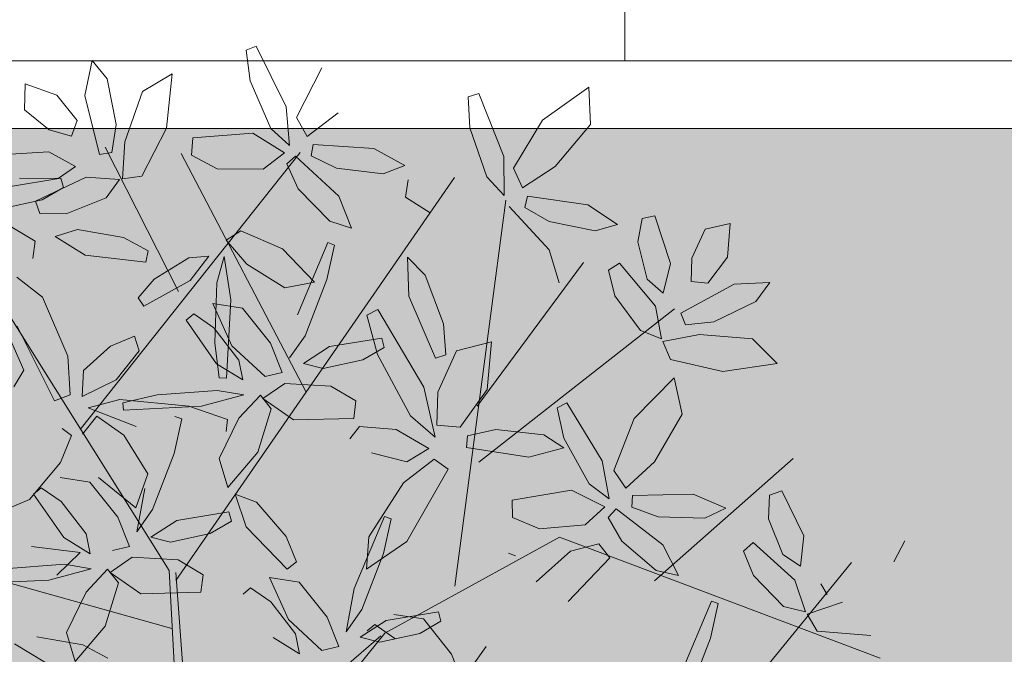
# Model space of a CAD drawing. Header units: millimetres. Extents: x -1567 to 968, y -503 to 481.
# Tile 140 of 145: x -467.752 to -466.296, y -99.334 to -98.395. Entities that reach past the tile are written whole.
import ezdxf

# ---------------------------------------------------------------- set-up
doc = ezdxf.new("R2010")
doc.units = ezdxf.units.MM
doc.layers.get('0').update_dxf_attribs({"lineweight": 0})
doc.layers.add('0_PISOS', color=252, linetype='Continuous', lineweight=0, true_color=0x8a8a8a)
doc.layers.add('Hatch Jardin', color=64, linetype='Continuous', lineweight=0, true_color=0x729900)
doc.layers.add('ARBOLES', color=2, linetype='Continuous')
doc.layers.add('cota', color=253, linetype='Continuous', lineweight=0)

# ---------------------------------------------------------------- blocks, each defined once
blk = doc.blocks.new('ARR2')
at = {"layer": 'ARBOLES', "color": 35, "lineweight": 5, "true_color": 0x906b47}
for p, q in [((2741.0943, 1215.9907), (2741.0724, 1215.982)), ((2741.0724, 1215.982), (2741.0812, 1215.9163)), ((2741.158, 1215.861), (2741.0943, 1215.9907)), ((2740.7432, 1215.9601), (2740.7275, 1215.8854)), ((2740.7756, 1215.921), (2740.7432, 1215.9601)), ((2740.9148, 1215.9314), (2740.8508, 1215.894)), ((2740.9022, 1215.8152), (2740.9148, 1215.9314)), ((2741.1806, 1215.8379), (2741.2344, 1215.9446)), ((2740.6001, 1215.91), (2740.5986, 1215.8547)), ((2740.6682, 1215.8859), (2740.6001, 1215.91)), ((2740.7946, 1215.8229), (2740.7756, 1215.921)), ((2741.0812, 1215.9163), (2741.1256, 1215.8145)), ((2740.8508, 1215.894), (2740.8132, 1215.7865)), ((2741.5701, 1215.8892), (2741.5475, 1215.8824)), ((2741.6232, 1215.7549), (2741.5701, 1215.8892)), ((2741.706, 1215.8322), (2741.805, 1215.9032)), ((2741.805, 1215.9032), (2741.8089, 1215.8235)), ((2740.7117, 1215.8316), (2740.6682, 1215.8859)), ((2740.7275, 1215.8854), (2740.7593, 1215.7592)), ((2741.5475, 1215.8824), (2741.5511, 1215.8162)), ((2740.5986, 1215.8547), (2740.6513, 1215.8117)), ((2741.1652, 1215.7782), (2741.158, 1215.861)), ((2741.269, 1215.8479), (2741.2032, 1215.7974)), ((2740.6992, 1215.7981), (2740.7117, 1215.8316)), ((2741.2032, 1215.7974), (2741.1806, 1215.8379)), ((2741.644, 1215.7301), (2741.706, 1215.8322)), ((2740.6513, 1215.8117), (2740.6992, 1215.7981)), ((2740.7854, 1215.7631), (2740.7946, 1215.8229)), ((2740.8494, 1215.713), (2740.9022, 1215.8152)), ((2741.0867, 1215.8046), (2740.9583, 1215.7949)), ((2741.1544, 1215.7623), (2741.0867, 1215.8046)), ((2741.1256, 1215.8145), (2741.1652, 1215.7782)), ((2741.5511, 1215.8162), (2741.5873, 1215.7111)), ((2741.8089, 1215.8235), (2741.7329, 1215.7331)), ((2740.8132, 1215.7865), (2740.8081, 1215.7072)), ((2740.9583, 1215.7949), (2740.9557, 1215.7574)), ((2740.651, 1215.7651), (2740.5439, 1215.7583)), ((2740.7079, 1215.7335), (2740.651, 1215.7651)), ((2740.7593, 1215.7592), (2740.7854, 1215.7631)), ((2741.1092, 1215.7278), (2741.1544, 1215.7623)), ((2741.2157, 1215.7806), (2741.2116, 1215.756)), ((2741.3455, 1215.7719), (2741.2157, 1215.7806)), ((2741.4121, 1215.7357), (2741.3455, 1215.7719)), ((2740.9557, 1215.7574), (2741.0108, 1215.7283)), ((2741.1782, 1215.7554), (2741.1595, 1215.7388)), ((2741.2706, 1215.6699), (2741.1782, 1215.7554)), ((2741.2116, 1215.756), (2741.266, 1215.73)), ((2741.0108, 1215.7283), (2741.1092, 1215.7278)), ((2741.1595, 1215.7388), (2741.1841, 1215.6858)), ((2741.266, 1215.73), (2741.3652, 1215.718)), ((2741.3652, 1215.718), (2741.4121, 1215.7357)), ((2740.8081, 1215.7072), (2740.8494, 1215.713)), ((2741.419, 1215.7048), (2741.4134, 1215.6677)), ((2741.4134, 1215.6677), (2741.466, 1215.6343))]:
    blk.add_line(p, q, dxfattribs=at)
at = {"layer": 'ARBOLES', "color": 74, "lineweight": 5, "true_color": 0x4bb521}
for p, q in [((2740.7181, 1215.1712), (2741.1878, 1215.7637)), ((2740.9283, 1215.4661), (2740.7715, 1215.7746)), ((2741.2009, 1215.2512), (2740.9339, 1215.7613)), ((2740.6705, 1215.7081), (2740.7079, 1215.7335)), ((2740.9083, 1214.8699), (2740.3874, 1215.6998)), ((2740.5649, 1215.69), (2740.6768, 1215.7084)), ((2740.5883, 1215.7088), (2740.6705, 1215.7081)), ((2740.7306, 1215.7109), (2740.6224, 1215.6593)), ((2740.6768, 1215.7084), (2740.682, 1215.6882)), ((2740.8019, 1215.7058), (2740.7306, 1215.7109)), ((2740.7731, 1215.6667), (2740.8019, 1215.7058)), ((2740.9225, 1214.8488), (2741.5179, 1215.7101)), ((2740.682, 1215.6882), (2740.6367, 1215.6619)), ((2741.1841, 1215.6858), (2741.2513, 1215.6163)), ((2740.6367, 1215.6619), (2740.5516, 1215.6435)), ((2740.6224, 1215.6593), (2740.6314, 1215.633)), ((2740.6878, 1215.6326), (2740.7731, 1215.6667)), ((2741.2979, 1215.6015), (2741.2706, 1215.6699)), ((2740.6314, 1215.633), (2740.6878, 1215.6326)), ((2741.2513, 1215.6163), (2741.2979, 1215.6015)), ((2740.6214, 1215.5737), (2740.5679, 1215.6056)), ((2740.7118, 1215.5988), (2740.6641, 1215.5836)), ((2740.8103, 1215.5817), (2740.7118, 1215.5988)), ((2741.0299, 1215.5757), (2741.0615, 1215.5959)), ((2741.0615, 1215.5959), (2741.1505, 1215.5575)), ((2740.6169, 1215.5365), (2740.6214, 1215.5737)), ((2740.6641, 1215.5836), (2740.7288, 1215.5439)), ((2740.8633, 1215.553), (2740.8103, 1215.5817)), ((2741.074, 1215.5249), (2741.0299, 1215.5757)), ((2740.858, 1215.5286), (2740.8633, 1215.553)), ((2741.1505, 1215.5575), (2741.2188, 1215.4861)), ((2741.1825, 1215.4165), (2741.247, 1215.5708)), ((2741.2613, 1215.5656), (2741.2453, 1215.4919)), ((2741.247, 1215.5708), (2741.2613, 1215.5656)), ((2740.7288, 1215.5439), (2740.858, 1215.5286)), ((2740.8761, 1215.4923), (2740.9502, 1215.538)), ((2740.9502, 1215.538), (2740.9932, 1215.5419)), ((2740.9932, 1215.5419), (2740.9531, 1215.4897)), ((2741.0098, 1215.485), (2741.0257, 1215.5408)), ((2741.0257, 1215.5408), (2741.0399, 1215.4482)), ((2741.1553, 1215.4741), (2741.074, 1215.5249)), ((2740.637, 1215.4539), (2740.5822, 1215.4968)), ((2740.8421, 1215.4525), (2740.8761, 1215.4923)), ((2740.9531, 1215.4897), (2740.8537, 1215.4352)), ((2741.2453, 1215.4919), (2741.1987, 1215.3718)), ((2741.0058, 1215.3562), (2741.0098, 1215.485)), ((2741.2188, 1215.4861), (2741.1553, 1215.4741)), ((2740.6912, 1215.3281), (2740.637, 1215.4539)), ((2740.8537, 1215.4352), (2740.8421, 1215.4525)), ((2741.0399, 1215.4482), (2741.0305, 1215.2812)), ((2741.0012, 1215.4403), (2741.0651, 1215.4305)), ((2741.0418, 1215.3502), (2741.0012, 1215.4403)), ((2741.0651, 1215.4305), (2741.1248, 1215.3555)), ((2740.9447, 1215.4048), (2740.9607, 1215.4183)), ((2741.0094, 1215.3118), (2740.9447, 1215.4048)), ((2740.9607, 1215.4183), (2741.0038, 1215.3887)), ((2741.0038, 1215.3887), (2741.0571, 1215.3198)), ((2741.1987, 1215.3718), (2741.1651, 1215.3244)), ((2741.2505, 1215.3485), (2741.3624, 1215.3668)), ((2741.113, 1215.2844), (2741.0418, 1215.3502)), ((2741.1248, 1215.3555), (2741.1496, 1215.2929)), ((2741.1954, 1215.3126), (2741.2505, 1215.3485)), ((2741.3223, 1215.3204), (2741.2372, 1215.3019)), ((2741.2372, 1215.3019), (2741.1954, 1215.3126)), ((2741.1496, 1215.2929), (2741.113, 1215.2844)), ((2741.1552, 1215.2696), (2741.1083, 1215.2375)), ((2741.2535, 1215.2641), (2741.1552, 1215.2696)), ((2741.307, 1215.2322), (2741.2535, 1215.2641)), ((2741.103, 1215.2445), (2741.1263, 1215.2152)), ((2741.1083, 1215.2375), (2741.1738, 1215.1918)), ((2741.1263, 1215.2152), (2741.0976, 1215.1226)), ((2741.1738, 1215.1918), (2741.3025, 1215.1949)), ((2741.0976, 1215.1226), (2741.0338, 1215.0471)), ((2741.4091, 1215.057), (2741.3349, 1214.9418)), ((2741.0488, 1215.0328), (2741.0725, 1214.9631)), ((2741.0945, 1215.0156), (2741.0488, 1215.0328)), ((2741.1581, 1214.9428), (2741.0945, 1215.0156)), ((2741.3037, 1214.8311), (2741.3682, 1214.9854)), ((2741.0725, 1214.9631), (2741.1604, 1214.873)), ((2741.3825, 1214.9802), (2741.3665, 1214.9065)), ((2741.18, 1214.8886), (2741.1581, 1214.9428)), ((2741.3349, 1214.9418), (2741.3299, 1214.8724)), ((2741.3299, 1214.8724), (2741.4162, 1214.9316)), ((2741.3665, 1214.9065), (2741.3199, 1214.7864)), ((2741.1604, 1214.873), (2741.18, 1214.8886)), ((2741.1224, 1214.8549), (2741.1863, 1214.8451)), ((2741.1631, 1214.7648), (2741.1224, 1214.8549)), ((2741.1863, 1214.8451), (2741.246, 1214.7701)), ((2741.0659, 1214.8194), (2741.0819, 1214.8328)), ((2741.0819, 1214.8328), (2741.1251, 1214.8032)), ((2741.2863, 1214.739), (2741.3037, 1214.8311)), ((2741.1251, 1214.8032), (2741.1783, 1214.7343)), ((2741.3199, 1214.7864), (2741.2863, 1214.739)), ((2741.2343, 1214.699), (2741.1631, 1214.7648)), ((2741.246, 1214.7701), (2741.2708, 1214.7075)), ((2741.3166, 1214.7272), (2741.3718, 1214.7631)), ((2741.3315, 1214.7407), (2741.3475, 1214.7541)), ((2741.3475, 1214.7541), (2741.3907, 1214.7245)), ((2741.1783, 1214.7343), (2741.1867, 1214.692)), ((2741.1867, 1214.692), (2741.1306, 1214.7263)), ((2741.3584, 1214.7165), (2741.3166, 1214.7272)), ((2741.2708, 1214.7075), (2741.2343, 1214.699))]:
    blk.add_line(p, q, dxfattribs=at)
at = {"layer": 'ARBOLES', "color": 86, "lineweight": 5, "true_color": 0x1a760a}
for p, q in [((2741.6239, 1215.6718), (2741.6232, 1215.7549)), ((2741.6633, 1215.6879), (2741.644, 1215.7301)), ((2741.7329, 1215.7331), (2741.6633, 1215.6879)), ((2741.5873, 1215.7111), (2741.6239, 1215.6718)), ((2741.5187, 1214.8365), (2741.6275, 1215.6613)), ((2741.6744, 1215.6702), (2741.6684, 1215.6459)), ((2741.8031, 1215.6512), (2741.6744, 1215.6702)), ((2741.7204, 1215.5555), (2741.635, 1215.648)), ((2741.6684, 1215.6459), (2741.7206, 1215.6158)), ((2741.8666, 1215.6098), (2741.8031, 1215.6512)), ((2741.7206, 1215.6158), (2741.8185, 1215.596)), ((2741.8185, 1215.596), (2741.8666, 1215.6098)), ((2741.7421, 1215.4851), (2741.7204, 1215.5555)), ((2741.5662, 1215.2212), (2741.7939, 1215.5281)), ((2741.4996, 1215.3311), (2741.4942, 1215.3972)), ((2741.5973, 1215.3589), (2741.5223, 1215.3397)), ((2741.5881, 1215.2565), (2741.5973, 1215.3589)), ((2741.4773, 1215.3236), (2741.4996, 1215.3311)), ((2741.5223, 1215.3397), (2741.4825, 1215.251)), ((2741.4765, 1215.1551), (2741.4524, 1215.262)), ((2741.4825, 1215.251), (2741.4805, 1215.1803)), ((2741.5298, 1215.1761), (2741.5881, 1215.2565)), ((2741.7583, 1215.2279), (2741.7373, 1215.2173)), ((2741.7373, 1215.2173), (2741.7521, 1215.1527)), ((2741.8337, 1215.1046), (2741.7583, 1215.2279)), ((2741.8584, 1215.0838), (2741.902, 1215.195)), ((2741.4805, 1215.1803), (2741.5298, 1215.1761)), ((2741.544, 1215.1331), (2741.5456, 1215.158)), ((2741.5456, 1215.158), (2741.6063, 1215.1709)), ((2741.6063, 1215.1709), (2741.7088, 1215.1601)), ((2741.7088, 1215.1601), (2741.7519, 1215.1323)), ((2741.7521, 1215.1527), (2741.8057, 1215.0554)), ((2741.4632, 1215.1309), (2741.416, 1215.102)), ((2741.6766, 1215.1121), (2741.544, 1215.1331)), ((2741.7519, 1215.1323), (2741.6766, 1215.1121)), ((2741.4748, 1215.1076), (2741.4091, 1215.057)), ((2741.5043, 1215.0867), (2741.4748, 1215.1076)), ((2741.8486, 1215.0229), (2741.8337, 1215.1046)), ((2741.9455, 1215.1019), (2741.8846, 1215.0455)), ((2741.4162, 1214.9316), (2741.5043, 1215.0867)), ((2741.8846, 1215.0455), (2741.8584, 1215.0838)), ((2741.8057, 1215.0554), (2741.8486, 1215.0229)), ((2741.768, 1215.0419), (2741.641, 1215.0204)), ((2741.8393, 1215.006), (2741.768, 1215.0419)), ((2741.8986, 1215.03), (2741.8968, 1215.005)), ((2741.641, 1215.0204), (2741.6419, 1214.9829)), ((2741.7975, 1214.9675), (2741.8393, 1215.006)), ((2741.8968, 1215.005), (2741.9534, 1214.9843)), ((2741.8636, 1215.0014), (2741.8465, 1214.9832)), ((2741.8465, 1214.9832), (2741.8759, 1214.9326)), ((2741.9635, 1214.9248), (2741.8636, 1215.0014)), ((2741.6419, 1214.9829), (2741.6994, 1214.959)), ((2741.6994, 1214.959), (2741.7975, 1214.9675)), ((2741.3693, 1214.7358), (2741.7422, 1214.9411)), ((2741.8267, 1214.9266), (2741.7663, 1214.9113)), ((2741.8498, 1214.897), (2741.8267, 1214.9266)), ((2741.8759, 1214.9326), (2741.9493, 1214.8697)), ((2741.6338, 1214.9067), (2741.6481, 1214.9014)), ((2741.7663, 1214.9113), (2741.6928, 1214.8459)), ((2741.7609, 1214.8039), (2741.8498, 1214.897)), ((2741.3718, 1214.7631), (2741.4836, 1214.7814)), ((2741.388, 1214.7761), (2741.4519, 1214.7663)), ((2741.4836, 1214.7814), (2741.4889, 1214.7612)), ((2741.4889, 1214.7612), (2741.4436, 1214.735)), ((2741.4519, 1214.7663), (2741.5116, 1214.6913)), ((2741.4436, 1214.735), (2741.3584, 1214.7165)), ((2741.5116, 1214.6913), (2741.5364, 1214.6287)), ((2741.5855, 1214.7076), (2741.552, 1214.6603))]:
    blk.add_line(p, q, dxfattribs=at)
at = {"layer": 'ARBOLES', "color": 88, "lineweight": 5, "true_color": 0x0d3805}
for p, q in [((2741.9192, 1215.6226), (2741.9098, 1215.5724)), ((2741.9465, 1215.6279), (2741.9192, 1215.6226)), ((2741.9801, 1215.5259), (2741.9465, 1215.6279)), ((2742.0536, 1215.5992), (2742.0253, 1215.5373)), ((2742.1076, 1215.6116), (2742.0536, 1215.5992)), ((2742.1014, 1215.5397), (2742.1076, 1215.6116)), ((2741.9098, 1215.5724), (2741.9299, 1215.4927)), ((2742.0253, 1215.5373), (2742.0242, 1215.4876)), ((2742.0597, 1215.4839), (2742.1014, 1215.5397)), ((2741.8706, 1215.5269), (2741.8474, 1215.5116)), ((2741.8474, 1215.5116), (2741.8611, 1215.4569)), ((2741.9477, 1215.4352), (2741.8706, 1215.5269)), ((2741.9639, 1215.4629), (2741.9801, 1215.5259)), ((2741.9299, 1215.4927), (2741.9639, 1215.4629)), ((2742.1159, 1215.4822), (2742.0017, 1215.4196)), ((2742.0242, 1215.4876), (2742.0597, 1215.4839)), ((2742.1921, 1215.4858), (2742.1159, 1215.4822)), ((2742.1624, 1215.4446), (2742.1921, 1215.4858)), ((2741.8611, 1215.4569), (2741.9156, 1215.3829)), ((2741.5703, 1215.1013), (2741.9884, 1215.4291)), ((2741.9608, 1215.3649), (2741.9477, 1215.4352)), ((2742.0722, 1215.4015), (2742.1624, 1215.4446)), ((2742.0017, 1215.4196), (2742.012, 1215.3953)), ((2742.012, 1215.3953), (2742.0722, 1215.4015)), ((2741.9156, 1215.3829), (2741.9608, 1215.3649)), ((2742.0417, 1215.3743), (2741.9636, 1215.3592)), ((2742.1552, 1215.365), (2742.0417, 1215.3743)), ((2742.2075, 1215.3125), (2742.1552, 1215.365)), ((2741.9636, 1215.3592), (2741.9797, 1215.3208)), ((2741.9797, 1215.3208), (2742.0919, 1215.2954)), ((2742.0919, 1215.2954), (2742.2075, 1215.3125)), ((2741.902, 1215.195), (2741.9874, 1215.2819)), ((2741.9874, 1215.2819), (2742.0049, 1215.204)), ((2742.0049, 1215.204), (2741.9455, 1215.1019)), ((2741.9454, 1214.8481), (2742.2422, 1215.1094)), ((2742.0286, 1215.0333), (2741.8986, 1215.03)), ((2742.0983, 1215.0034), (2742.0286, 1215.0333)), ((2742.1915, 1215.0311), (2742.1891, 1214.98)), ((2742.2178, 1215.04), (2742.1915, 1215.0311)), ((2742.2652, 1214.9437), (2742.2178, 1215.04)), ((2741.9534, 1214.9843), (2742.0533, 1214.9815)), ((2742.0533, 1214.9815), (2742.0983, 1215.0034)), ((2742.1891, 1214.98), (2742.22, 1214.9038)), ((2741.7422, 1214.9411), (2742.4277, 1214.6823)), ((2742.2579, 1214.879), (2742.2652, 1214.9437)), ((2741.997, 1214.8592), (2741.9635, 1214.9248)), ((2742.1566, 1214.9296), (2742.1357, 1214.9112)), ((2742.2457, 1214.8494), (2742.1566, 1214.9296)), ((2742.457, 1214.8885), (2742.4807, 1214.9334)), ((2742.1357, 1214.9112), (2742.1569, 1214.8589)), ((2742.22, 1214.9038), (2742.2579, 1214.879)), ((2742.0863, 1214.5442), (2742.3668, 1214.8866)), ((2741.9493, 1214.8697), (2741.997, 1214.8592)), ((2742.1569, 1214.8589), (2742.2212, 1214.7932)), ((2742.2684, 1214.7816), (2742.2457, 1214.8494)), ((2742.3013, 1214.8415), (2742.3149, 1214.8188)), ((2742.0026, 1214.6501), (2742.0671, 1214.8044)), ((2742.0814, 1214.7992), (2742.0654, 1214.7255)), ((2742.0671, 1214.8044), (2742.0814, 1214.7992)), ((2742.3472, 1214.8022), (2742.272, 1214.7764)), ((2742.2212, 1214.7932), (2742.2684, 1214.7816)), ((2742.272, 1214.7764), (2742.2932, 1214.7405)), ((2742.2932, 1214.7405), (2742.4079, 1214.731)), ((2742.0654, 1214.7255), (2742.0188, 1214.6054))]:
    blk.add_line(p, q, dxfattribs=at)
at = {"layer": 'ARBOLES', "color": 78, "lineweight": 5, "true_color": 0x296312}
for p, q in [((2741.4174, 1215.5395), (2741.4204, 1215.4564)), ((2741.4551, 1215.5012), (2741.4174, 1215.5395)), ((2741.4942, 1215.3972), (2741.4551, 1215.5012)), ((2741.4204, 1215.4564), (2741.4773, 1215.3236)), ((2741.3544, 1215.4279), (2741.3308, 1215.416)), ((2741.4524, 1215.262), (2741.3544, 1215.4279)), ((2741.3308, 1215.416), (2741.3536, 1215.3313)), ((2741.3624, 1215.3668), (2741.3676, 1215.3466)), ((2741.3676, 1215.3466), (2741.3223, 1215.3204)), ((2741.3536, 1215.3313), (2741.424, 1215.2008)), ((2741.3025, 1215.1949), (2741.307, 1215.2322)), ((2741.424, 1215.2008), (2741.4765, 1215.1551)), ((2741.2944, 1215.1514), (2741.3146, 1215.1778)), ((2741.3146, 1215.1778), (2741.3933, 1215.1714)), ((2741.3933, 1215.1714), (2741.4632, 1215.1309)), ((2741.416, 1215.102), (2741.3407, 1215.1213)), ((2741.3682, 1214.9854), (2741.3825, 1214.9802))]:
    blk.add_line(p, q, dxfattribs=at)
at = {"layer": 'ARBOLES', "color": 82, "lineweight": 5, "true_color": 0x49ca12}
for p, q in [((2740.5972, 1215.2983), (2740.5509, 1215.4036)), ((2740.5832, 1215.3922), (2740.6628, 1215.2325)), ((2740.7827, 1215.3491), (2740.8336, 1215.3707)), ((2740.8336, 1215.3707), (2740.8442, 1215.3391)), ((2740.7247, 1215.2973), (2740.7827, 1215.3491)), ((2741.0152, 1215.2814), (2741.0058, 1215.3562)), ((2740.6966, 1215.2453), (2740.6912, 1215.3281)), ((2740.8442, 1215.3391), (2740.795, 1215.2774)), ((2741.0655, 1215.2774), (2741.0094, 1215.3118)), ((2741.0571, 1215.3198), (2741.0655, 1215.2774)), ((2740.5759, 1215.2626), (2740.5972, 1215.2983)), ((2740.7224, 1215.242), (2740.7247, 1215.2973)), ((2741.0305, 1215.2812), (2741.0152, 1215.2814)), ((2740.795, 1215.2774), (2740.7224, 1215.242)), ((2740.6628, 1215.2325), (2740.6966, 1215.2453)), ((2740.8087, 1215.2281), (2740.8821, 1215.2453)), ((2740.8821, 1215.2453), (2741.0106, 1215.2549)), ((2741.0678, 1215.245), (2740.9772, 1215.2211)), ((2741.0106, 1215.2549), (2741.0678, 1215.245)), ((2741.0571, 1215.1952), (2741.103, 1215.2445)), ((2740.8023, 1215.2355), (2740.735, 1215.2174)), ((2740.735, 1215.2174), (2740.8372, 1215.1779)), ((2740.9499, 1215.2212), (2740.8023, 1215.2355)), ((2740.8102, 1215.2129), (2740.8087, 1215.2281)), ((2740.9772, 1215.2211), (2740.8102, 1215.2129)), ((2741.0329, 1215.1928), (2740.9499, 1215.2212)), ((2740.7537, 1215.2001), (2740.7228, 1215.1616)), ((2740.8113, 1215.159), (2740.7537, 1215.2001)), ((2740.9348, 1215.194), (2740.9188, 1215.1203)), ((2740.9205, 1215.1992), (2740.9348, 1215.194)), ((2741.0151, 1215.1091), (2741.0571, 1215.1952)), ((2740.6791, 1215.1737), (2740.6989, 1215.1584)), ((2741.0296, 1215.1667), (2741.0329, 1215.1928)), ((2740.6989, 1215.1584), (2740.6758, 1215.1009)), ((2740.8627, 1215.0765), (2740.8113, 1215.159)), ((2740.9188, 1215.1203), (2740.8722, 1215.0002)), ((2740.6758, 1215.1009), (2740.6097, 1215.0218)), ((2741.0338, 1215.0471), (2741.0151, 1215.1091)), ((2740.9134, 1214.7457), (2739.7186, 1215.0803)), ((2740.6747, 1215.0687), (2740.7386, 1215.0588)), ((2740.757, 1215.0683), (2740.8369, 1215.0035)), ((2740.8369, 1215.0035), (2740.8627, 1215.0765)), ((2740.6182, 1215.0332), (2740.6342, 1215.0466)), ((2740.6342, 1215.0466), (2740.6773, 1215.017)), ((2740.7386, 1215.0588), (2740.7983, 1214.9839)), ((2740.6829, 1214.9401), (2740.6182, 1215.0332)), ((2740.8386, 1214.9528), (2740.856, 1215.0449)), ((2740.6097, 1215.0218), (2740.5625, 1215.0016)), ((2740.6773, 1215.017), (2740.7306, 1214.9481)), ((2740.7983, 1214.9839), (2740.8231, 1214.9213)), ((2740.8722, 1215.0002), (2740.8386, 1214.9528)), ((2740.9241, 1214.9768), (2741.0359, 1214.9952)), ((2741.0359, 1214.9952), (2741.0411, 1214.975)), ((2740.8689, 1214.941), (2740.9241, 1214.9768)), ((2741.0411, 1214.975), (2740.9958, 1214.9488)), ((2740.7306, 1214.9481), (2740.739, 1214.9057)), ((2740.9958, 1214.9488), (2740.9107, 1214.9303)), ((2740.7178, 1214.9084), (2740.6139, 1214.9213)), ((2740.739, 1214.9057), (2740.6829, 1214.9401)), ((2740.8231, 1214.9213), (2740.7866, 1214.9128)), ((2740.9107, 1214.9303), (2740.8689, 1214.941)), ((2740.668, 1214.8597), (2740.7178, 1214.9084)), ((2740.5556, 1214.8737), (2740.6841, 1214.8833)), ((2740.6841, 1214.8833), (2740.7413, 1214.8734)), ((2740.8288, 1214.898), (2740.7818, 1214.8659)), ((2740.927, 1214.8924), (2740.8288, 1214.898)), ((2740.9805, 1214.8605), (2740.927, 1214.8924)), ((2740.7413, 1214.8734), (2740.6508, 1214.8495)), ((2740.7306, 1214.8236), (2740.7765, 1214.8729)), ((2740.7765, 1214.8729), (2740.7999, 1214.8436)), ((2740.7818, 1214.8659), (2740.8473, 1214.8202)), ((2740.9352, 1214.3642), (2740.9083, 1214.8699)), ((2740.9588, 1214.3743), (2740.9225, 1214.8658)), ((2740.976, 1214.8233), (2740.9805, 1214.8605)), ((2740.6508, 1214.8495), (2740.4837, 1214.8412)), ((2740.7999, 1214.8436), (2740.7711, 1214.751)), ((2740.6886, 1214.7374), (2740.7306, 1214.8236)), ((2740.8473, 1214.8202), (2740.976, 1214.8233)), ((2740.7073, 1214.6755), (2740.6886, 1214.7374)), ((2740.7711, 1214.751), (2740.7073, 1214.6755)), ((2740.5776, 1214.7132), (2740.6423, 1214.6736)), ((2740.7238, 1214.7113), (2740.6253, 1214.7284)), ((2740.7768, 1214.6826), (2740.7238, 1214.7113))]:
    blk.add_line(p, q, dxfattribs=at)
at = {"layer": 'ARBOLES', "color": 88, "lineweight": 5, "true_color": 0x193c0b}
for p, q in [((2741.0145, 1214.2999), (2741.3693, 1214.7358)), ((2740.9352, 1214.3642), (2741.3605, 1214.7299))]:
    blk.add_line(p, q, dxfattribs=at)

msp = doc.modelspace()

# ---------------------------------------------------------------- hatches: boundary and pattern name
at = {"layer": 'Hatch Jardin', "lineweight": 0, "true_color": 0x136734, "transparency": 33554597}
h = msp.add_hatch(dxfattribs=at)
h.set_pattern_fill('AR-SAND', color=116, scale=0.0034, angle=304.2117, style=0)
h.set_pattern_definition([(341.711704, (-6.01893, -165.92272), (0.1345488, 0.09805785), [0, -0.1312672, 0, -0.146812, 0, -0.140335]), (311.711704, (-6.01893, -165.92272), (0.287482, 0.01064072), [0, -0.0708152, 0, -0.1183132, 0, -0.045339]), (271.711704, (-6.07866, -165.83487), (0.15161477, -0.22212728), [0, -0.04318, 0, -0.155448, 0, -0.202946]), (261.711704, (-6.07866, -165.83487), (0.20864654, -0.17207145), [0, -0.02159, 0, -0.1019048, 0, -0.116586])])
h.paths.add_polyline_path([(-479.2746, -100.4111), (-479.2746, -98.5561), (-458.1569, -98.556), (-458.1569, -100.4111)])

# ---------------------------------------------------------------- linework, layer by layer
at = {"color": 252, "true_color": 0x939598}
for points in [[(-458.0569, -98.456), (-479.3746, -98.4561), (-479.3746, -100.5111), (-458.0569, -100.5111)], [(-458.1569, -98.556), (-479.2746, -98.5561), (-479.2746, -100.4111), (-458.1569, -100.4111)]]:
    msp.add_lwpolyline(points, close=True, dxfattribs=at)
at = {"layer": '0_PISOS'}
msp.add_lwpolyline([(-466.8569, -96.3965), (-466.8569, -98.456)], dxfattribs=at)

# ---------------------------------------------------------------- block references
at = {"layer": 'cota', "xscale": 0.6917913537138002, "yscale": 0.6917913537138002, "zscale": 0.6917913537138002}
msp.add_blockref('ARR2', (-2363.6671, -939.6462), dxfattribs=at)

doc.saveas('drawing.dxf')
